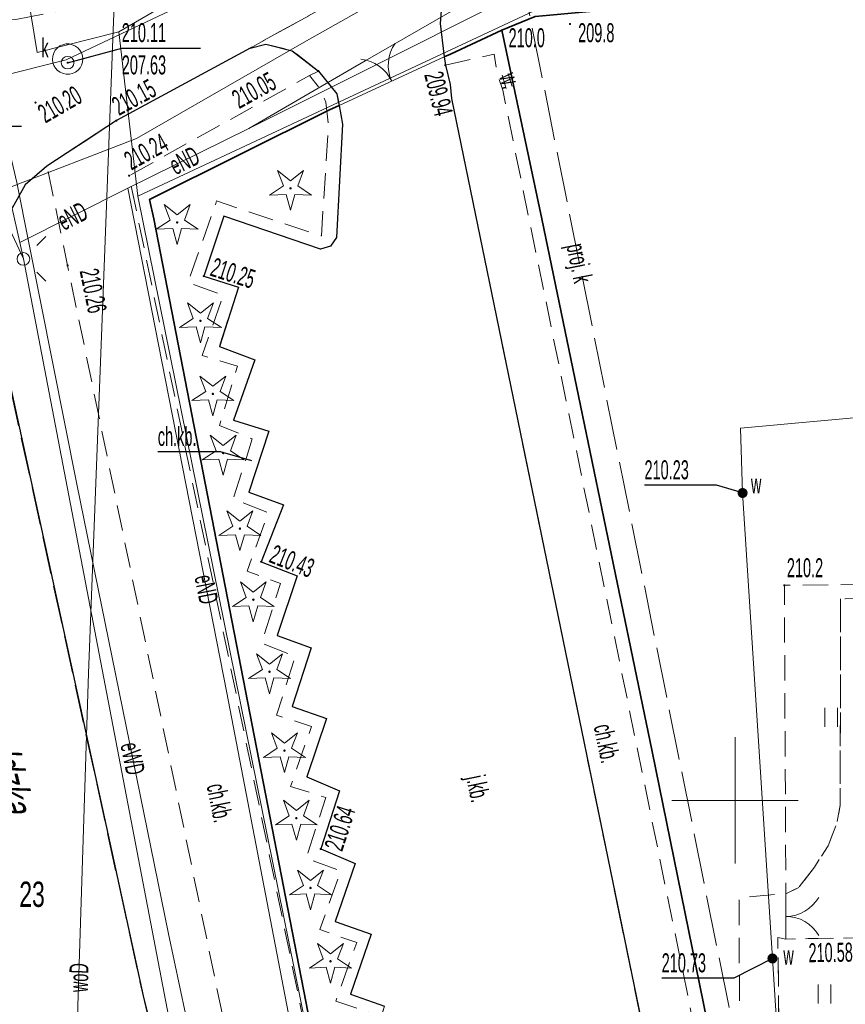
# Model space of a CAD drawing. Header units: metres. Extents: x 7575234 to 29552328, y 2827892 to 11288514.
# Tile 37 of 50: x 7581822 to 7581854, y 5648392 to 5648431. Entities that reach past the tile are written whole.
import ezdxf
from ezdxf.enums import TextEntityAlignment as Align

# ---------------------------------------------------------------- set-up
doc = ezdxf.new("R2010")
doc.units = ezdxf.units.M
for name, pattern in [('1.0_0.5', [1.5, 1, -0.5]), ('1.5_0.5', [2, 1.5, -0.5]), ('219-500', [0]), ('egug-500', [0]), ('ktok02-500', [0]), ('mz1.0_0.5', [1.5, 1, -0.5]), ('mz2.0_0.5', [2.5, 2, -0.5])]:
    doc.linetypes.add(name, pattern=pattern)
for name, color, linetype in [('211-numer działki ewidencyjnej', 7, 'Continuous'), ('218-kontur użytku gruntowego', 7, 'Continuous'), ('219-działka ewidencyjna', 7, 'Continuous'), ('994-Nazwa ulicy', 7, 'Continuous'), ('brama (linia)', 7, 'Continuous'), ('brama (linia) - symbol', 7, 'Continuous'), ('chodnik', 7, 'Continuous'), ('chodnik-Atr17', 7, 'Continuous'), ('drzewo iglaste (punkt)', 7, 'Continuous'), ('jezdnia', 7, 'Continuous'), ('jezdnia-Atr17', 7, 'Continuous'), ('komora podziemna', 7, 'Continuous'), ('krawężnik', 7, 'Continuous'), ('latarnia', 7, 'Continuous'), ('ogrodzenie trwałe', 7, 'Continuous'), ('ogrodzenie trwałe (linia)', 7, 'Continuous'), ('pikieta sztuczna', 7, 'Continuous'), ('pikieta sztuczna-Atr2', 7, 'Continuous'), ('przewód elektroenergetyczny (linia)', 7, 'Continuous'), ('przewód elektroenergetyczny (linia)-Atr1', 7, 'Continuous'), ('przewód elektroenergetyczny podziemny', 7, 'Continuous'), ('przewód elektroenergetyczny podziemny-Atr1', 7, 'Continuous'), ('przewód gazowy (linia)', 7, 'Continuous'), ('przewód kanalizacyjny', 7, 'Continuous'), ('przewód kanalizacyjny - projektowany lub w budowie (linia) - ob. projektowany', 7, 'Continuous'), ('przewód kanalizacyjny - projektowany lub w budowie (linia) - ob. projektowany-Atr1', 7, 'Continuous'), ('przewód wodociągowy (linia)', 7, 'Continuous'), ('przewód wodociągowy (linia)-Atr1', 7, 'Continuous'), ('punkt o określonej wysokości (sieć wodociągowa)', 7, 'Continuous'), ('punkt o określonej wysokości (sieć wodociągowa)-Atr2', 7, 'Continuous'), ('punkt wysokościowy naturalny', 7, 'Continuous'), ('punkt wysokościowy naturalny-Atr2', 7, 'Continuous'), ('punkt wysokościowy sztuczny', 7, 'Continuous'), ('punkt wysokościowy sztuczny-Atr2', 7, 'Continuous'), ('rzędna', 7, 'Continuous'), ('rzędna-Atr2', 7, 'Continuous'), ('rzędna-Atr3', 7, 'Continuous'), ('rów melioracyjny  przydrożny (linia)', 7, 'Continuous'), ('rów melioracyjny  przydrożny (linia)-Atr17', 7, 'Continuous'), ('trawnik (powierzchnia)', 7, 'Continuous'), ('trawnik (powierzchnia) - symbol', 7, 'Continuous'), ('Wstawianie ramki sekcyjnej z opisem', 7, 'Continuous'), ('właz do komory lub kanału - okrągły', 7, 'Continuous'), ('właz do komory lub kanału - okrągły-Atr17', 7, 'Continuous'), ('zasuwa - siec wodociągowa (punkt)', 7, 'Continuous'), ('zasuwa - siec wodociągowa (punkt)-Atr17', 7, 'Continuous')]:
    doc.layers.add(name, color=color, linetype=linetype)
doc.styles.get("Standard").update_dxf_attribs({"font": 'ARIALN.TTF'})
doc.linetypes.add('902-500', pattern='A,3.75,0,[1,ksztalty.shx,S=0.5,R=0,X=0,Y=0],3.75', length=7.5)

# ---------------------------------------------------------------- blocks, each defined once
blk = doc.blocks.new('SM01')
at = {"color": 0, "linetype": 'Continuous', "lineweight": 13}
for p, q in [((-0.53, 0.531), (-0.883, 0.884)), ((0.531, 0.531), (0.884, 0.884)), ((-0.53, -0.53), (-0.883, -0.883)), ((0.531, -0.53), (0.884, -0.883))]:
    blk.add_line(p, q, dxfattribs=at)
blk.add_circle((0, 0), 0.25, dxfattribs=at)
blk = doc.blocks.new('PW02')
at = {"linetype": 'Continuous', "lineweight": 13}
h = blk.add_hatch(color=0, dxfattribs=at)
edge = h.paths.add_edge_path()
edge.add_arc((0, 0), 0.045, 0, 360)
blk = doc.blocks.new('PW01')
at = {"linetype": 'Continuous', "lineweight": 13}
h = blk.add_hatch(color=0, dxfattribs=at)
edge = h.paths.add_edge_path()
edge.add_arc((0, 0), 0.045, 0, 360)
blk = doc.blocks.new('US22')
at = {"color": 0, "linetype": 'Continuous', "lineweight": 13}
blk.add_circle((0, 0), 0.25, dxfattribs=at)
blk = doc.blocks.new('OP011')
at = {"linetype": 'Continuous', "lineweight": 13}
h = blk.add_hatch(color=0, dxfattribs=at)
edge = h.paths.add_edge_path()
edge.add_arc((0, 0), 0.05, 0, 360)
at = {"color": 0, "linetype": 'Continuous', "lineweight": 13}
for p, q in [((-0.283, 0.093), (-0.512, 0.706)), ((-0.512, 0.706), (0, 0.299)), ((0, 0.299), (0.512, 0.706)), ((0.512, 0.706), (0.283, 0.093)), ((-0.828, -0.268), (-0.283, 0.093)), ((0.283, 0.093), (0.828, -0.268)), ((-0.175, -0.24), (-0.828, -0.268)), ((0, -0.87), (-0.175, -0.24)), ((0.175, -0.24), (0, -0.87)), ((0.828, -0.268), (0.175, -0.24))]:
    blk.add_line(p, q, dxfattribs=at)
blk = doc.blocks.new('US25')
at = {"linetype": 'Continuous', "lineweight": 0}
h = blk.add_hatch(color=0, dxfattribs=at)
edge = h.paths.add_edge_path()
edge.add_arc((0, 0), 0.2, 0, 360)
blk = doc.blocks.new('OK02')
at = {"color": 0, "linetype": 'Continuous', "lineweight": 0}
for centre, start, end in [((-1.5, 0), 0, 60), ((1.5, 0), 120, 180)]:
    blk.add_arc(centre, 1.5, start, end, dxfattribs=at)
blk = doc.blocks.new('TU04')
at = {"color": 0, "linetype": 'Continuous', "lineweight": 13}
for p, q in [((0, 0), (0, 0.75)), ((0.5, 0), (0.5, 0.75))]:
    blk.add_line(p, q, dxfattribs=at)

msp = doc.modelspace()

# ---------------------------------------------------------------- linework, layer by layer
at = {"layer": '218-kontur użytku gruntowego', "color": 3, "linetype": 'egug-500', "lineweight": 18, "flags": 128}
for points in [[(7581822.04, 5648431.85), (7581822.42, 5648429.58)], [(7581822.42, 5648429.58), (7581825.65, 5648430.4)], [(7581825.65, 5648430.4), (7581826.39, 5648423.9)], [(7581826.39, 5648423.9), (7581837.94, 5648366.87)]]:
    msp.add_lwpolyline(points, dxfattribs=at)
at = {"layer": '219-działka ewidencyjna', "color": 3, "linetype": '219-500', "lineweight": 18, "flags": 128}
for points in [[(7581825.65, 5648430.4), (7581829.03, 5648432.38)], [(7581822.42, 5648429.58), (7581822.04, 5648431.85)], [(7581826.39, 5648423.9), (7581842.26, 5648431.32)], [(7581825.65, 5648430.4), (7581822.42, 5648429.58)], [(7581826.39, 5648423.9), (7581825.65, 5648430.4)], [(7581837.94, 5648366.87), (7581826.39, 5648423.9)]]:
    msp.add_lwpolyline(points, dxfattribs=at)
at = {"layer": 'brama (linia)', "color": 7, "linetype": 'ktok02-500', "lineweight": 18, "flags": 128}
for points in [[(7581834.35, 5648427.49), (7581838.51, 5648429.41)], [(7581852.01, 5648396.31), (7581852.01, 5648394.52)]]:
    msp.add_lwpolyline(points, dxfattribs=at)
at = {"layer": 'chodnik', "color": 7, "linetype": '1.0_0.5', "lineweight": 18, "flags": 128}
for points in [[(7581836.92, 5648372.02), (7581833.95, 5648371.12), (7581823.62, 5648421.16), (7581822.8, 5648425.09), (7581825.55, 5648426.89), (7581830.83, 5648429.76), (7581831.45, 5648429.91), (7581832.5, 5648429.65), (7581833.53, 5648428.85), (7581833.18, 5648428.67), (7581826.05, 5648424.71)], [(7581838.55, 5648429.08), (7581840.48, 5648429.52), (7581840.61, 5648428.72), (7581840.82, 5648428.09), (7581850.85, 5648378.97), (7581851.66, 5648379.12), (7581850.2, 5648386.77), (7581850.16, 5648396.16), (7581852.01, 5648396.31), (7581852.01, 5648394.52), (7581851.69, 5648394.58), (7581851.79, 5648386.9), (7581852.12, 5648385.37), (7581853.21, 5648379.81), (7581853.01, 5648373.89), (7581852.1, 5648373.82), (7581851.43, 5648374.08), (7581850.57, 5648374.52), (7581849.81, 5648375.3), (7581849.37, 5648376.32), (7581838.8, 5648427.76), (7581838.74, 5648428.32)], [(7581836.92, 5648372.02), (7581837.34, 5648372.27), (7581839.57, 5648372.62), (7581840.48, 5648372.92), (7581841.29, 5648373.43), (7581841.97, 5648374.11), (7581842.59, 5648374.99), (7581842.98, 5648375.88), (7581843.1, 5648376.77), (7581842.99, 5648377.64), (7581842.6, 5648378.5), (7581841.91, 5648379.02), (7581841.15, 5648379.45), (7581835.92, 5648381.26), (7581837.04, 5648384.7), (7581835.07, 5648385.37), (7581836.24, 5648388.72), (7581834.8, 5648389.22), (7581835.58, 5648391.6), (7581834.22, 5648392.06), (7581835.05, 5648394.38), (7581833.59, 5648394.89), (7581834.41, 5648397.21), (7581833.05, 5648397.72), (7581833.82, 5648400.12), (7581832.43, 5648400.55), (7581833.26, 5648402.93), (7581831.88, 5648403.37), (7581832.62, 5648405.69), (7581831.28, 5648406.23), (7581832.03, 5648408.58), (7581830.72, 5648409.07), (7581831.55, 5648411.37), (7581830.17, 5648411.93), (7581830.92, 5648414.3), (7581829.62, 5648414.83), (7581830.34, 5648417.18), (7581828.94, 5648417.6), (7581829.77, 5648419.99), (7581828.38, 5648420.48), (7581829.51, 5648423.71), (7581833.65, 5648422.33), (7581833.93, 5648426.72), (7581833.83, 5648427.62), (7581833.64, 5648428.08), (7581833.18, 5648428.67), (7581833.53, 5648428.85), (7581834.26, 5648427.95), (7581834.35, 5648427.49), (7581834.49, 5648426.75), (7581834.25, 5648422.26), (7581834.01, 5648421.92), (7581833.61, 5648421.8), (7581829.8, 5648423.11), (7581829, 5648420.74), (7581830.37, 5648420.3), (7581829.62, 5648417.95), (7581831.02, 5648417.43), (7581830.17, 5648415.04), (7581831.57, 5648414.6), (7581830.78, 5648412.19), (7581832.15, 5648411.69), (7581831.27, 5648409.44), (7581832.69, 5648408.88), (7581831.9, 5648406.52), (7581833.25, 5648406.03), (7581832.49, 5648403.71), (7581833.85, 5648403.24), (7581833.07, 5648400.94), (7581834.37, 5648400.38), (7581833.63, 5648398.08), (7581834.99, 5648397.51), (7581834.2, 5648395.21), (7581835.62, 5648394.71), (7581834.8, 5648392.34), (7581836.14, 5648391.86), (7581835.42, 5648389.55), (7581836.81, 5648389.01), (7581835.68, 5648385.75), (7581837.65, 5648384.94), (7581836.48, 5648381.65), (7581841.05, 5648380), (7581842.15, 5648379.53), (7581843.02, 5648378.77), (7581843.56, 5648377.64), (7581843.6, 5648376.52), (7581843.3, 5648375.25), (7581842.75, 5648374.3), (7581841.95, 5648373.42), (7581841.05, 5648372.73), (7581839.58, 5648372.37), (7581837.77, 5648372.15)], [(7581854.17, 5648407.98), (7581854.16, 5648399.81), (7581854.03, 5648399.13), (7581853.68, 5648398.21), (7581853.14, 5648397.36), (7581852.52, 5648396.56), (7581852.01, 5648396.31), (7581852.01, 5648394.52), (7581855.85, 5648394.58), (7581856.02, 5648395.52), (7581856.83, 5648396.79), (7581857.2, 5648397.1), (7581857.67, 5648397.32), (7581858.14, 5648397.46), (7581860.57, 5648397.4), (7581860.71, 5648397.4), (7581860.7, 5648397.73), (7581860.68, 5648399.95), (7581860.68, 5648408.01), (7581857.65, 5648407.99), (7581857.27, 5648407.99)]]:
    msp.add_lwpolyline(points, close=True, dxfattribs=at)
at = {"layer": 'chodnik-Atr17', "color": 7, "flags": 128}
msp.add_lwpolyline([(7581830.9, 5648413.43), (7581829.66, 5648413.79), (7581827.184, 5648413.79)], dxfattribs=at)
at = {"layer": 'jezdnia', "color": 7, "linetype": '1.5_0.5', "lineweight": 18, "flags": 128}
for points in [[(7581837.94, 5648438.04), (7581840.3, 5648434.97), (7581830.83, 5648429.76), (7581825.55, 5648426.89), (7581822.8, 5648425.09), (7581821.94, 5648424.35), (7581821.06, 5648422.76), (7581820.38, 5648420.78), (7581817.04, 5648431.05), (7581818.09, 5648430.77), (7581819.55, 5648430.73), (7581821.57, 5648430.89), (7581825.45, 5648431.64), (7581826.33, 5648432.06), (7581829.02, 5648433.32)], [(7581852.1, 5648373.82), (7581839.58, 5648372.37), (7581841.05, 5648372.73), (7581841.95, 5648373.42), (7581842.75, 5648374.3), (7581843.3, 5648375.25), (7581843.6, 5648376.52), (7581843.56, 5648377.64), (7581843.02, 5648378.77), (7581842.15, 5648379.53), (7581841.05, 5648380), (7581836.48, 5648381.65), (7581837.65, 5648384.94), (7581835.68, 5648385.75), (7581836.81, 5648389.01), (7581835.42, 5648389.55), (7581836.14, 5648391.86), (7581834.8, 5648392.34), (7581835.62, 5648394.71), (7581834.2, 5648395.21), (7581834.99, 5648397.51), (7581833.63, 5648398.08), (7581834.37, 5648400.38), (7581833.07, 5648400.94), (7581833.85, 5648403.24), (7581832.49, 5648403.71), (7581833.25, 5648406.03), (7581831.9, 5648406.52), (7581832.69, 5648408.88), (7581831.27, 5648409.44), (7581832.15, 5648411.69), (7581830.78, 5648412.19), (7581831.57, 5648414.6), (7581830.17, 5648415.04), (7581831.02, 5648417.43), (7581829.62, 5648417.95), (7581830.37, 5648420.3), (7581829, 5648420.74), (7581829.8, 5648423.11), (7581833.61, 5648421.8), (7581834.01, 5648421.92), (7581834.25, 5648422.26), (7581834.49, 5648426.75), (7581834.35, 5648427.49), (7581834.26, 5648427.95), (7581833.53, 5648428.85), (7581832.5, 5648429.65), (7581831.45, 5648429.91), (7581830.83, 5648429.76), (7581840.3, 5648434.97), (7581839.7, 5648434.43), (7581839.12, 5648433.56), (7581838.67, 5648432.66), (7581838.41, 5648431.58), (7581838.35, 5648430.73), (7581838.51, 5648429.41), (7581838.55, 5648429.08), (7581838.74, 5648428.32), (7581838.8, 5648427.76), (7581849.37, 5648376.32), (7581849.81, 5648375.3), (7581850.57, 5648374.52), (7581851.43, 5648374.08)], [(7581833.11, 5648364.05), (7581829.95, 5648348.46), (7581813.49, 5648421.21), (7581820.38, 5648420.78), (7581826.6, 5648392.27), (7581831.64, 5648372.01), (7581832.09, 5648371.42), (7581832.74, 5648371.07), (7581833.48, 5648371.02), (7581833.95, 5648371.12), (7581836.92, 5648372.02), (7581837.8, 5648367.54), (7581834.57, 5648366.4), (7581833.86, 5648366.23), (7581833.31, 5648365.63), (7581833.05, 5648364.86)]]:
    msp.add_lwpolyline(points, close=True, dxfattribs=at)
at = {"layer": 'komora podziemna', "color": 34, "linetype": 'Continuous', "lineweight": 18, "flags": 128}
msp.add_lwpolyline([(7581823.14, 5648428.96), (7581823.07, 5648429.07), (7581823.03, 5648429.19), (7581823.02, 5648429.31), (7581823.03, 5648429.44), (7581823.07, 5648429.56), (7581823.13, 5648429.67), (7581823.21, 5648429.76), (7581823.31, 5648429.84), (7581823.43, 5648429.89), (7581823.55, 5648429.92), (7581823.68, 5648429.92), (7581823.8, 5648429.89), (7581823.91, 5648429.84), (7581824.02, 5648429.77), (7581824.1, 5648429.68), (7581824.17, 5648429.57), (7581824.21, 5648429.45), (7581824.22, 5648429.33), (7581824.21, 5648429.2), (7581824.17, 5648429.08), (7581824.11, 5648428.97), (7581824.03, 5648428.88), (7581823.93, 5648428.8), (7581823.81, 5648428.75), (7581823.69, 5648428.72), (7581823.56, 5648428.72), (7581823.44, 5648428.75), (7581823.33, 5648428.8), (7581823.22, 5648428.87)], close=True, dxfattribs=at)
at = {"layer": 'krawężnik', "color": 7, "linetype": 'Continuous', "lineweight": 25, "flags": 128}
for points in [[(7581840.3, 5648434.97), (7581839.7, 5648434.43), (7581839.12, 5648433.56), (7581838.67, 5648432.66), (7581838.41, 5648431.58), (7581838.35, 5648430.73), (7581838.51, 5648429.41), (7581838.55, 5648429.08), (7581838.74, 5648428.32), (7581838.8, 5648427.76), (7581849.37, 5648376.32), (7581849.81, 5648375.3), (7581850.57, 5648374.52), (7581851.43, 5648374.08), (7581852.1, 5648373.82), (7581853.01, 5648373.89)], [(7581830.83, 5648429.76), (7581825.55, 5648426.89), (7581822.8, 5648425.09), (7581821.94, 5648424.35), (7581821.06, 5648422.76), (7581820.38, 5648420.78), (7581826.6, 5648392.27), (7581831.64, 5648372.01), (7581832.09, 5648371.42), (7581832.74, 5648371.07), (7581833.48, 5648371.02), (7581833.95, 5648371.12), (7581836.92, 5648372.02)], [(7581830.83, 5648429.76), (7581831.45, 5648429.91), (7581832.5, 5648429.65), (7581833.53, 5648428.85), (7581834.26, 5648427.95), (7581834.35, 5648427.49), (7581834.49, 5648426.75), (7581834.25, 5648422.26), (7581834.01, 5648421.92), (7581833.61, 5648421.8), (7581829.8, 5648423.11), (7581829, 5648420.74), (7581830.37, 5648420.3), (7581829.62, 5648417.95), (7581831.02, 5648417.43), (7581830.17, 5648415.04), (7581831.57, 5648414.6), (7581830.78, 5648412.19), (7581832.15, 5648411.69), (7581831.27, 5648409.44), (7581832.69, 5648408.88), (7581831.9, 5648406.52), (7581833.25, 5648406.03), (7581832.49, 5648403.71), (7581833.85, 5648403.24), (7581833.07, 5648400.94), (7581834.37, 5648400.38), (7581833.63, 5648398.08), (7581834.99, 5648397.51), (7581834.2, 5648395.21), (7581835.62, 5648394.71), (7581834.8, 5648392.34), (7581836.14, 5648391.86)]]:
    msp.add_lwpolyline(points, dxfattribs=at)
at = {"layer": 'ogrodzenie trwałe', "color": 7, "linetype": '902-500', "lineweight": 35, "flags": 128}
msp.add_lwpolyline([(7581840.78, 5648430.46), (7581842.1, 5648431), (7581851.32, 5648431.86), (7581863.41, 5648432.36), (7581869.35, 5648432.65), (7581882.97, 5648433.18), (7581891.81, 5648433.29), (7581907.82, 5648434.48)], dxfattribs=at)
at = {"layer": 'ogrodzenie trwałe (linia)', "color": 7, "linetype": '902-500', "lineweight": 35, "flags": 128}
for points in [[(7581851.2, 5648379.93), (7581846.72, 5648401.93), (7581842.37, 5648423), (7581840.78, 5648430.46), (7581838.76, 5648429.52), (7581838.51, 5648429.41)], [(7581834.35, 5648427.49), (7581833.97, 5648427.32), (7581826.86, 5648423.77), (7581827.03, 5648423.01), (7581836.92, 5648372.02)]]:
    msp.add_lwpolyline(points, dxfattribs=at)
at = {"layer": 'przewód elektroenergetyczny (linia)', "color": 1, "linetype": 'Continuous', "lineweight": 18, "flags": 128}
for points in [[(7581802.63, 5648500.61), (7581803.01, 5648491.08), (7581803.58, 5648486.1), (7581805.18, 5648478.85), (7581806.29, 5648475.56), (7581808.85, 5648468.45), (7581809.52, 5648466.56), (7581809.95, 5648464.6), (7581810.14, 5648462.6), (7581810.08, 5648460.59), (7581810.03, 5648457.9), (7581810.22, 5648455.21), (7581810.65, 5648452.55), (7581811.63, 5648448.94), (7581812.44, 5648444.96), (7581813.37, 5648441.72), (7581815.53, 5648436.39), (7581816.3, 5648434.58), (7581817.28, 5648432.87), (7581818.5, 5648431.53), (7581819.51, 5648430.02), (7581820.29, 5648428.38), (7581821.73, 5648422.07)], [(7581855.35, 5648440.74), (7581849.67, 5648437.58), (7581845.74, 5648435.33), (7581840.84, 5648432.41), (7581835.38, 5648429.25), (7581830.78, 5648426.57)], [(7581832.76, 5648370.46), (7581827.61, 5648394.72), (7581823.98, 5648412.51), (7581821.61, 5648424.44), (7581820.64, 5648428.55), (7581820.29, 5648428.97), (7581819.79, 5648429.19), (7581819.25, 5648429.18), (7581815.53, 5648428.15), (7581793.94, 5648422.01)], [(7581830.78, 5648426.57), (7581826, 5648424.21)], [(7581826, 5648424.21), (7581829.91, 5648404.25), (7581835.14, 5648377)]]:
    msp.add_lwpolyline(points, dxfattribs=at)
at = {"layer": 'przewód elektroenergetyczny podziemny', "color": 1, "linetype": 'Continuous', "lineweight": 18, "flags": 128}
for points in [[(7581859.85, 5648517.3), (7581858.65, 5648515.65), (7581857.94, 5648513.81), (7581857.55, 5648511.87), (7581857.23, 5648507.87), (7581855.21, 5648487.33), (7581855.32, 5648486.82), (7581855.74, 5648486.51), (7581861.1, 5648485.87), (7581857.95, 5648472.91), (7581856.41, 5648459.13), (7581855.86, 5648453.85), (7581855.54, 5648445.41), (7581855.06, 5648443.32), (7581854.27, 5648441.34), (7581853.17, 5648439.5), (7581851.8, 5648437.86), (7581850.18, 5648436.45), (7581848.37, 5648435.31), (7581845.55, 5648433.98), (7581830.78, 5648426.57)], [(7581821.87, 5648421.42), (7581782.28, 5648506.58)], [(7581826, 5648424.21), (7581821.73, 5648422.07)], [(7581821.87, 5648421.42), (7581821.73, 5648422.07)], [(7581821.87, 5648421.42), (7581827.86, 5648390.17), (7581832.99, 5648366.5), (7581834.01, 5648362.09)]]:
    msp.add_lwpolyline(points, dxfattribs=at)
at = {"layer": 'przewód gazowy (linia)', "color": 40, "linetype": 'Continuous', "lineweight": 18, "flags": 128}
msp.add_lwpolyline([(7581807.63, 5648418.78), (7581810.72, 5648420.03), (7581821.21, 5648424.2), (7581826.34, 5648426.18), (7581832.97, 5648429.99), (7581842.09, 5648435.14), (7581845.66, 5648437.24), (7581850.34, 5648442.5), (7581851.41, 5648444.95)], dxfattribs=at)
at = {"layer": 'przewód kanalizacyjny', "color": 34, "linetype": 'Continuous', "lineweight": 18, "flags": 128}
msp.add_lwpolyline([(7581807.03, 5648425.14), (7581823.56, 5648429.29), (7581840.7, 5648437.41), (7581845.81, 5648441.39), (7581851.02, 5648452.69), (7581854.97, 5648456.4)], dxfattribs=at)
at = {"layer": 'przewód kanalizacyjny - projektowany lub w budowie (linia) - ob. projektowany', "color": 34, "linetype": 'mz2.0_0.5', "lineweight": 18, "flags": 128}
msp.add_lwpolyline([(7581852.22, 5648379.56), (7581852.08, 5648380.29), (7581840.75, 5648436.69), (7581840.67, 5648437.35)], dxfattribs=at)
at = {"layer": 'przewód wodociągowy (linia)', "color": 5, "linetype": 'Continuous', "lineweight": 18, "flags": 128}
for points in [[(7581826.46, 5648455.37), (7581826.39, 5648452.68), (7581825.85, 5648441.24), (7581825.42, 5648430.46)], [(7581826.92, 5648354.84), (7581823.36, 5648358.86), (7581823.63, 5648371.64), (7581823.82, 5648382.19), (7581824.02, 5648391.88), (7581824.44, 5648405.03), (7581825.06, 5648421.1), (7581825.42, 5648430.46)], [(7581884.85, 5648373.36), (7581882.62, 5648390.05), (7581876.68, 5648389.67), (7581858.03, 5648388.16), (7581851.88, 5648387.55), (7581851.48, 5648393.75), (7581850.3, 5648412.16), (7581850.22, 5648414.73), (7581862.48, 5648415.84), (7581862.72, 5648415.84)]]:
    msp.add_lwpolyline(points, dxfattribs=at)
at = {"layer": 'punkt o określonej wysokości (sieć wodociągowa)-Atr2', "color": 5, "flags": 128}
for points in [[(7581850.3, 5648412.16), (7581849.27, 5648412.47), (7581846.422, 5648412.47)], [(7581851.48, 5648393.75), (7581849.95, 5648392.97), (7581847.102, 5648392.97)]]:
    msp.add_lwpolyline(points, dxfattribs=at)
at = {"layer": 'rzędna-Atr2', "color": 34, "flags": 128}
for points in [[(7581823.62, 5648429.18), (7581825.76, 5648429.76), (7581828.869, 5648429.76)], [(7581818.09, 5648425.85), (7581818.95, 5648426.67), (7581821.798, 5648426.67)]]:
    msp.add_lwpolyline(points, dxfattribs=at)
at = {"layer": 'rów melioracyjny  przydrożny (linia)', "lineweight": 18}
for p, q in [((7581840.791, 5648428.683), (7581840.951, 5648428.163)), ((7581841.029, 5648428.757), (7581841.189, 5648428.237))]:
    msp.add_line(p, q, dxfattribs=at)
at = {"layer": 'trawnik (powierzchnia)', "color": 7, "linetype": 'mz1.0_0.5', "lineweight": 18, "flags": 128}
for points in [[(7581872.86, 5648408.74), (7581876.49, 5648408.84), (7581876.45, 5648385.76), (7581852.12, 5648385.37), (7581851.79, 5648386.9), (7581851.69, 5648394.58), (7581852.01, 5648394.52), (7581855.85, 5648394.58), (7581856.02, 5648395.52), (7581856.83, 5648396.79), (7581857.2, 5648397.1), (7581857.67, 5648397.32), (7581858.14, 5648397.46), (7581860.57, 5648397.4), (7581860.58, 5648397.36), (7581860.61, 5648397.31), (7581860.65, 5648397.26), (7581860.7, 5648397.23), (7581860.75, 5648397.2), (7581860.81, 5648397.19), (7581860.87, 5648397.19), (7581860.93, 5648397.2), (7581860.99, 5648397.23), (7581861.03, 5648397.26), (7581861.07, 5648397.31), (7581861.1, 5648397.36), (7581861.12, 5648397.42), (7581861.13, 5648397.48), (7581861.12, 5648397.54), (7581861.1, 5648397.6), (7581861.07, 5648397.65), (7581861.03, 5648397.7), (7581860.99, 5648397.73), (7581860.93, 5648397.76), (7581860.87, 5648397.77), (7581860.81, 5648397.77), (7581860.75, 5648397.76), (7581860.7, 5648397.73), (7581860.68, 5648399.95), (7581872.98, 5648400.12)], [(7581852.52, 5648396.56), (7581852.01, 5648396.31), (7581851.95, 5648408.51), (7581860.71, 5648408.62), (7581860.68, 5648408.01), (7581857.65, 5648407.99), (7581857.69, 5648408.04), (7581857.72, 5648408.09), (7581857.74, 5648408.15), (7581857.75, 5648408.21), (7581857.74, 5648408.27), (7581857.72, 5648408.33), (7581857.69, 5648408.38), (7581857.65, 5648408.43), (7581857.61, 5648408.46), (7581857.55, 5648408.49), (7581857.49, 5648408.5), (7581857.43, 5648408.5), (7581857.37, 5648408.49), (7581857.32, 5648408.46), (7581857.27, 5648408.43), (7581857.23, 5648408.38), (7581857.2, 5648408.33), (7581857.18, 5648408.27), (7581857.17, 5648408.21), (7581857.18, 5648408.15), (7581857.2, 5648408.09), (7581857.23, 5648408.04), (7581857.27, 5648407.99), (7581854.17, 5648407.98), (7581854.16, 5648399.81), (7581854.03, 5648399.13), (7581853.68, 5648398.21), (7581853.14, 5648397.36)]]:
    msp.add_lwpolyline(points, close=True, dxfattribs=at)
at = {"layer": 'Wstawianie ramki sekcyjnej z opisem', "color": 7, "linetype": 'Continuous', "lineweight": 13, "flags": 128}
for points in [[(7581850, 5648397.5), (7581850, 5648402.5)], [(7581850, 5648397.5), (7581850, 5648402.5)], [(7581847.5, 5648400), (7581852.5, 5648400)], [(7581847.5, 5648400), (7581852.5, 5648400)]]:
    msp.add_lwpolyline(points, dxfattribs=at)

# ---------------------------------------------------------------- block references
at = {"layer": 'brama (linia) - symbol', "color": 7, "linetype": 'Continuous', "lineweight": 18}
for p, rotation in [((7581836.43, 5648428.45), 24.775), ((7581852.01, 5648395.415), 270)]:
    msp.add_blockref('OK02', p, dxfattribs=dict(at, rotation=rotation))
at = {"layer": 'drzewo iglaste (punkt)', "color": 94, "linetype": 'Continuous', "lineweight": 13}
for p in [(7581832.43, 5648424.21), (7581827.95, 5648422.86), (7581828.87, 5648418.97), (7581829.36, 5648416.08), (7581829.77, 5648413.74), (7581830.43, 5648410.75), (7581830.96, 5648407.94), (7581831.6, 5648405.09), (7581832.19, 5648401.97), (7581832.66, 5648399.3), (7581833.22, 5648396.54), (7581834.01, 5648393.64)]:
    msp.add_blockref('OP011', p, dxfattribs=at)
at = {"layer": 'latarnia', "color": 7, "linetype": 'Continuous', "lineweight": 18}
msp.add_blockref('SM01', (7581821.87, 5648421.42), dxfattribs=at)
at = {"layer": 'pikieta sztuczna', "color": 7, "linetype": 'Continuous', "lineweight": 13}
for p in [(7581833.53, 5648428.85), (7581825.55, 5648426.89), (7581826.05, 5648424.71), (7581823.62, 5648421.16)]:
    msp.add_blockref('PW01', p, dxfattribs=at)
at = {"layer": 'punkt o określonej wysokości (sieć wodociągowa)', "color": 5, "linetype": 'Continuous', "lineweight": 13}
for p in [(7581850.3, 5648412.16), (7581851.48, 5648393.75)]:
    msp.add_blockref('PW01', p, dxfattribs=at)
at = {"layer": 'punkt wysokościowy naturalny', "color": 7, "linetype": 'Continuous', "lineweight": 13}
for p in [(7581840.78, 5648430.46), (7581851.95, 5648408.51)]:
    msp.add_blockref('PW01', p, dxfattribs=at)
at = {"layer": 'punkt wysokościowy naturalny', "color": 7, "linetype": 'Continuous', "lineweight": 13, "rotation": 0.06699999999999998}
msp.add_blockref('PW01', (7581843.48, 5648430.71), dxfattribs=at)
at = {"layer": 'punkt wysokościowy sztuczny', "color": 7, "linetype": 'Continuous', "lineweight": 13}
for p in [(7581838.55, 5648429.08), (7581822.35, 5648427.6), (7581829, 5648420.74), (7581831.27, 5648409.44), (7581833.62, 5648398.08)]:
    msp.add_blockref('PW02', p, dxfattribs=at)
at = {"layer": 'rzędna', "color": 34, "linetype": 'Continuous', "lineweight": 18}
msp.add_blockref('PW01', (7581823.62, 5648429.18), dxfattribs=at)
at = {"layer": 'trawnik (powierzchnia) - symbol', "color": 7, "linetype": 'Continuous', "lineweight": 18}
for p in [(7581853.549, 5648402.909), (7581853.289, 5648391.969)]:
    msp.add_blockref('TU04', p, dxfattribs=at)
at = {"layer": 'właz do komory lub kanału - okrągły', "color": 7, "linetype": 'Continuous', "lineweight": 18}
msp.add_blockref('US22', (7581823.62, 5648429.18), dxfattribs=at)
at = {"layer": 'zasuwa - siec wodociągowa (punkt)', "color": 7, "linetype": 'Continuous', "lineweight": 13, "rotation": 270.067}
for p in [(7581850.3, 5648412.16), (7581851.48, 5648393.75)]:
    msp.add_blockref('US25', p, dxfattribs=at)

# ---------------------------------------------------------------- texts
at = {"layer": '211-numer działki ewidencyjnej', "color": 3, "linetype": 'Continuous', "lineweight": 18, "width": 0.79}
msp.add_text('23', height=1, dxfattribs=at).set_placement((7581821.71, 5648395.79))
at = {"layer": '994-Nazwa ulicy', "color": 7, "linetype": 'Continuous', "lineweight": 25, "oblique": 15, "width": 0.79}
msp.add_text('Grunwaldzka', height=1.25, rotation=283.332, dxfattribs=at).set_placement((7581820.89, 5648402.78), align=Align.MIDDLE_CENTER)
at = {"layer": 'chodnik-Atr17', "color": 7, "width": 0.667}
msp.add_text('ch.kb.', height=0.75, dxfattribs=at).set_placement((7581827.184, 5648413.798), align=Align.BOTTOM_LEFT)
for rotation, p in [(281.541, (7581844.41, 5648402.93)), (281.41, (7581829.11, 5648400.58))]:
    msp.add_text('ch.kb.', height=0.75, rotation=rotation, dxfattribs=at).set_placement(p)
at = {"layer": 'jezdnia-Atr17', "color": 7, "width": 0.667}
msp.add_text('j.kb.', height=0.75, rotation=281.541, dxfattribs=at).set_placement((7581839.37, 5648400.91))
at = {"layer": 'pikieta sztuczna-Atr2', "color": 7, "width": 0.667}
for s, rotation, p in [('210.05', 29.047, (7581830.4, 5648427.34)), ('210.15', 28.526, (7581825.65, 5648427.07)), ('210.24', 29.047, (7581826.14, 5648424.91)), ('210.26', 281.664, (7581824.09, 5648420.94))]:
    msp.add_text(s, height=0.75, rotation=rotation, dxfattribs=at).set_placement(p)
at = {"layer": 'przewód elektroenergetyczny (linia)-Atr1', "color": 1, "width": 0.667}
for s, rotation, p in [('eND', 26.276, (7581827.72, 5648425.06)), ('eND', 281.084, (7581829, 5648408.91)), ('eWD', 281.533, (7581826.07, 5648402.28))]:
    msp.add_text(s, height=0.75, rotation=rotation, dxfattribs=at).set_placement(p, align=Align.MIDDLE_LEFT)
at = {"layer": 'przewód elektroenergetyczny podziemny-Atr1', "color": 1, "width": 0.667}
msp.add_text('eND', height=0.75, rotation=26.618, dxfattribs=at).set_placement((7581823.3, 5648422.86), align=Align.MIDDLE_LEFT)
at = {"layer": 'przewód kanalizacyjny - projektowany lub w budowie (linia) - ob. projektowany-Atr1', "color": 34, "width": 0.667}
msp.add_text('proj. k', height=0.75, rotation=281.358, dxfattribs=at).set_placement((7581843.7, 5648422.02), align=Align.MIDDLE_LEFT)
at = {"layer": 'przewód wodociągowy (linia)-Atr1', "color": 5, "width": 0.667}
msp.add_text('woD', height=0.75, rotation=88.17, dxfattribs=at).set_placement((7581824.04, 5648392.42), align=Align.MIDDLE_LEFT)
at = {"layer": 'punkt o określonej wysokości (sieć wodociągowa)-Atr2', "color": 5, "width": 0.667}
for s, p in [('210.23', (7581846.422, 5648412.478)), ('210.73', (7581847.102, 5648392.978))]:
    msp.add_text(s, height=0.75, dxfattribs=at).set_placement(p, align=Align.BOTTOM_LEFT)
at = {"layer": 'punkt wysokościowy naturalny-Atr2', "color": 7, "width": 0.667}
for s, p in [('210.0', (7581841.05, 5648429.79)), ('209.8', (7581843.8, 5648429.99)), ('210.2', (7581852.05, 5648408.83))]:
    msp.add_text(s, height=0.75, dxfattribs=at).set_placement(p)
at = {"layer": 'punkt wysokościowy sztuczny-Atr2', "color": 7, "width": 0.667}
for s, rotation, p in [('209.94', 284.036, (7581837.71, 5648428.71)), ('210.20', 30.068, (7581822.74, 5648426.77)), ('210.25', 342.195, (7581829.21, 5648420.77)), ('210.43', 338.477, (7581831.54, 5648409.44)), ('210.64', 72.165, (7581834.47, 5648397.95)), ('210.58', 0.895, (7581852.91, 5648393.6))]:
    msp.add_text(s, height=0.75, rotation=rotation, dxfattribs=at).set_placement(p)
at = {"layer": 'rzędna-Atr2', "color": 34, "width": 0.667}
msp.add_text('210.11', height=0.75, dxfattribs=at).set_placement((7581825.76, 5648429.768), align=Align.BOTTOM_LEFT)
at = {"layer": 'rzędna-Atr3', "color": 34, "width": 0.667}
msp.add_text('207.63', height=0.75, dxfattribs=at).set_placement((7581825.76, 5648428.492), align=Align.BOTTOM_LEFT)
at = {"layer": 'rów melioracyjny  przydrożny (linia)-Atr17', "color": 7, "width": 0.667}
msp.add_text('w.', height=0.75, rotation=287.103, dxfattribs=at).set_placement((7581840.67, 5648428.64))
at = {"layer": 'właz do komory lub kanału - okrągły-Atr17', "color": 7, "width": 0.667}
msp.add_text('k', height=0.75, dxfattribs=at).set_placement((7581822.58, 5648429.39))
at = {"layer": 'zasuwa - siec wodociągowa (punkt)-Atr17', "color": 7, "width": 0.667}
for p in [(7581850.63, 5648412.15), (7581851.91, 5648393.5)]:
    msp.add_text('w', height=0.75, dxfattribs=at).set_placement(p)

doc.saveas('drawing.dxf')
